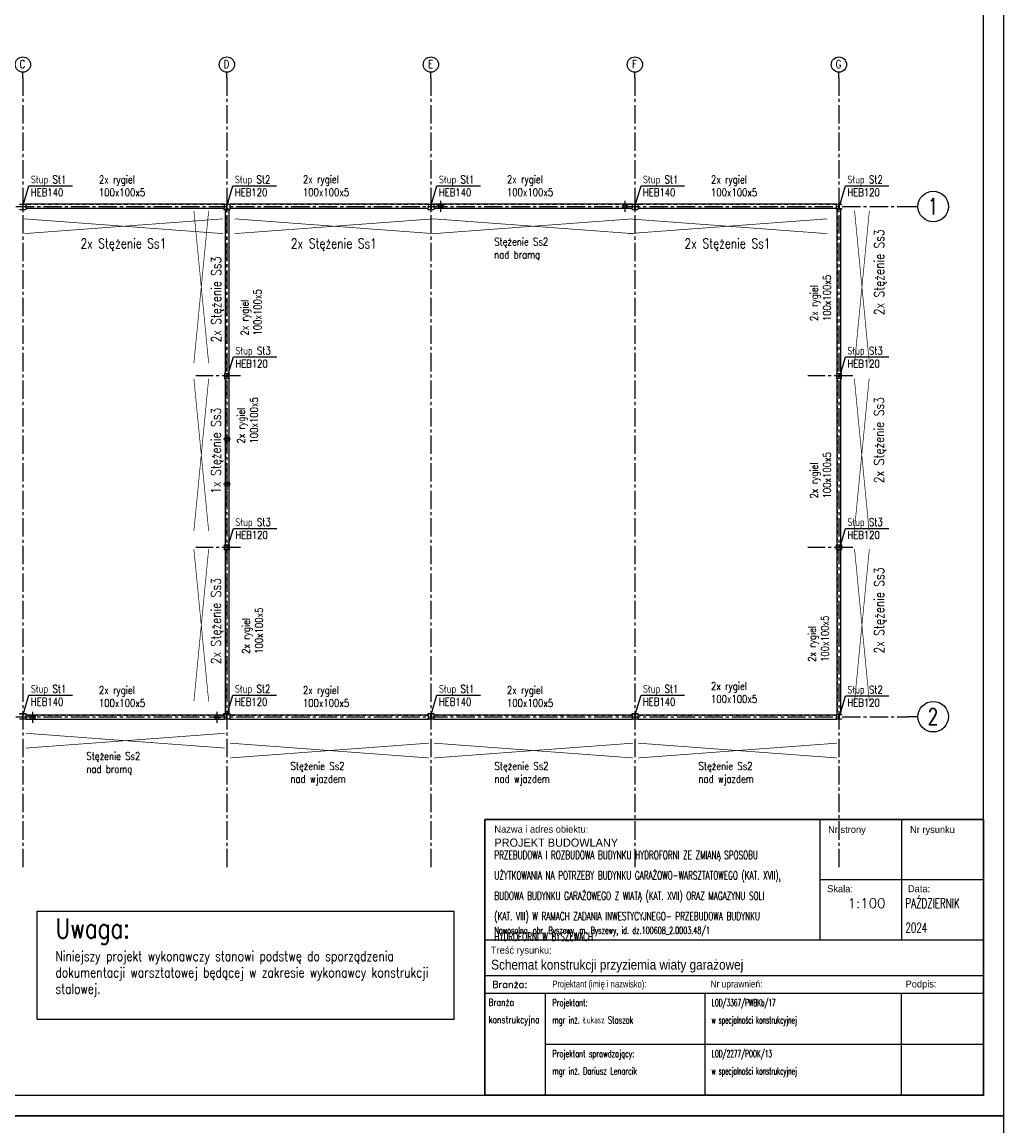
# Model space of a CAD drawing. Extents: x 335493 to 843864, y -123011 to -21739.
# Tile 17 of 28: x 457828 to 481891, y -88913 to -61868. Entities that reach past the tile are written whole.
import ezdxf
from ezdxf.enums import TextEntityAlignment as Align

# ---------------------------------------------------------------- set-up
doc = ezdxf.new("R2010")
doc.units = 0
doc.header["$LTSCALE"] = 600
doc.header["$MEASUREMENT"] = 0
doc.linetypes.add('CENTER2', pattern=[1.125, 0.75, -0.125, 0.125, -0.125])
doc.linetypes.add('PRZERYWANA', pattern=[0.282222, 0.141111, -0.141111])
doc.layers.get('0').update_dxf_attribs({"linetype": 'CONTINUOUS'})
for name, color, linetype in [('1 - opisy', 2, 'CONTINUOUS'), ('11 - opisy TXT2', 4, 'CONTINUOUS'), ('111 - opisy TXT3', 2, 'CONTINUOUS'), ('2 - linie odniesienia opisy', 8, 'CONTINUOUS'), ('33 - linia 2', 3, 'CONTINUOUS'), ('44 - osie 2', 6, 'CENTER2'), ('555 - cienka przerywana 3', 1, 'PRZERYWANA')]:
    doc.layers.add(name, color=color, linetype=linetype)
doc.styles.add('ROMANS', font='romans.shx')
doc.styles.add('TXT2', font='simplex.shx', dxfattribs={"width": 0.8, "height": 180})
doc.styles.add('TXT3', font='simplex.shx', dxfattribs={"width": 0.8, "height": 48})
doc.styles.add('TXT5', font='simplex.shx', dxfattribs={"width": 0.8, "height": 120})

# ---------------------------------------------------------------- blocks, each defined once
blk = doc.blocks.new('pozycja')
at = {"layer": '111 - opisy TXT3', "linetype": 'Continuous'}
blk.add_circle((63.2, -0.2), 37.4, dxfattribs=at)
at = {"layer": '2 - linie odniesienia opisy', "linetype": 'Continuous'}
blk.add_line((0, 0), (25.8, 0), dxfattribs=at)
at = {"layer": '111 - opisy TXT3', "linetype": 'Continuous', "style": 'TXT2', "width": 0.75}
blk.add_attdef('NR', text='', height=40, dxfattribs=at).set_placement((62.6, -19.8), align=Align.CENTER)
blk = doc.blocks.new('A$C654D60AD')
at = {"layer": '44 - osie 2'}
for p, q in [((0, 3164), (0, -16244)), ((5000, 3164), (5000, -16244)), ((10000, 3164), (10000, -16244)), ((15000, 3164), (15000, -16244)), ((20000, 3164), (20000, -16244)), ((25000, 3164), (25000, -16244)), ((30000, 3164), (30000, -16244))]:
    blk.add_line(p, q, dxfattribs=at)
for points in [[(-3670, 0), (31680, 0)], [(-3670, -12500), (31680, -12500)]]:
    blk.add_lwpolyline(points, dxfattribs=at)
at = {"layer": '2 - linie odniesienia opisy'}
ref = blk.add_blockref('pozycja', (0, 3164), dxfattribs=dict(at, xscale=5, yscale=5, zscale=5, rotation=90))
ref.add_attrib('NR', 'A', dxfattribs={"layer": '111 - opisy TXT3', "linetype": 'Continuous', "height": 200, "style": 'TXT2', "width": 0.75}).set_placement((-10, 3391), align=Align.CENTER)
ref = blk.add_blockref('pozycja', (5000, 3164), dxfattribs=dict(at, xscale=5, yscale=5, zscale=5, rotation=90))
ref.add_attrib('NR', 'B', dxfattribs={"layer": '111 - opisy TXT3', "linetype": 'Continuous', "height": 200, "style": 'TXT2', "width": 0.75}).set_placement((4990, 3391), align=Align.CENTER)
ref = blk.add_blockref('pozycja', (10000, 3164), dxfattribs=dict(at, xscale=5, yscale=5, zscale=5, rotation=90))
ref.add_attrib('NR', 'C', dxfattribs={"layer": '111 - opisy TXT3', "linetype": 'Continuous', "height": 200, "style": 'TXT2', "width": 0.75}).set_placement((9990, 3391), align=Align.CENTER)
ref = blk.add_blockref('pozycja', (15000, 3164), dxfattribs=dict(at, xscale=5, yscale=5, zscale=5, rotation=90))
ref.add_attrib('NR', 'D', dxfattribs={"layer": '111 - opisy TXT3', "linetype": 'Continuous', "height": 200, "style": 'TXT2', "width": 0.75}).set_placement((14990, 3391), align=Align.CENTER)
ref = blk.add_blockref('pozycja', (20000, 3164), dxfattribs=dict(at, xscale=5, yscale=5, zscale=5, rotation=90))
ref.add_attrib('NR', 'E', dxfattribs={"layer": '111 - opisy TXT3', "linetype": 'Continuous', "height": 200, "style": 'TXT2', "width": 0.75}).set_placement((19990, 3391), align=Align.CENTER)
ref = blk.add_blockref('pozycja', (25000, 3164), dxfattribs=dict(at, xscale=5, yscale=5, zscale=5, rotation=90))
ref.add_attrib('NR', 'F', dxfattribs={"layer": '111 - opisy TXT3', "linetype": 'Continuous', "height": 200, "style": 'TXT2', "width": 0.75}).set_placement((24990, 3391), align=Align.CENTER)
ref = blk.add_blockref('pozycja', (30000, 3164), dxfattribs=dict(at, xscale=5, yscale=5, zscale=5, rotation=90))
ref.add_attrib('NR', 'G', dxfattribs={"layer": '111 - opisy TXT3', "linetype": 'Continuous', "height": 200, "style": 'TXT2', "width": 0.75}).set_placement((29990, 3391), align=Align.CENTER)
at = {"layer": '2 - linie odniesienia opisy', "xscale": 10, "yscale": 10, "zscale": 10}
for p, values in [((31680, 4), {'NR': '1'}), ((31680, -12496), {'NR': '2'})]:
    blk.add_blockref('pozycja', p, dxfattribs=at).add_auto_attribs(values)
blk = doc.blocks.new('A$C6EA636DA')
at = {"layer": '33 - linia 2'}
for points in [[(50, 41), (50, -41, -0.414214), (41, -50), (-41, -50, -0.414214), (-50, -41), (-50, 41, -0.414214), (-41, 50), (41, 50, -0.414214)], [(45, 41), (45, -41, -0.414214), (41, -45), (-41, -45, -0.414214), (-45, -41), (-45, 41, -0.414214), (-41, 45), (41, 45, -0.414214)]]:
    blk.add_lwpolyline(points, format="xyb", close=True, dxfattribs=at)
at = {"layer": '44 - osie 2'}
for points in [[(81, 0), (-92, 0)], [(0, -137), (0, 132)]]:
    blk.add_lwpolyline(points, dxfattribs=at)

msp = doc.modelspace()

# ---------------------------------------------------------------- linework, layer by layer
for p, q in [((477376.2, -81408.3), (477376.2, -84353.9)), ((479383.7, -81408.3), (479383.7, -84353.9)), ((469171.8, -84353.9), (481391.2, -84353.9)), ((469171.8, -85226.7), (481391.2, -85226.7)), ((469171.8, -85663.1), (481391.2, -85663.1)), ((469171.8, -85663.1), (481391.2, -85663.1)), ((470655.6, -88163.1), (470655.6, -85663.1)), ((474568.7, -88163.1), (474568.7, -85663.1)), ((479383.7, -88163.1), (479383.7, -85663.1)), ((470655.6, -86913.1), (481391.2, -86913.1))]:
    msp.add_line(p, q)
at = {"lineweight": 30}
msp.add_lwpolyline([(469171.8, -88163.1), (481391.2, -88163.1), (481391.2, -81408.3), (469171.8, -81408.3)], close=True, dxfattribs=at)
msp.add_lwpolyline([(481391.2, -82881.1), (477376.2, -82881.1)])
at = {"layer": '1 - opisy'}
msp.add_lwpolyline([(458194.4, -83649.6), (468411.9, -83649.6), (468411.9, -86302.1), (458194.4, -86302.1)], close=True, dxfattribs=at)
at = {"layer": '111 - opisy TXT3'}
msp.add_lwpolyline([(442391.2, -88163.1), (481391.2, -88163.1), (481391.2, -59463.1), (442391.2, -59463.1)], close=True, dxfattribs=at)
at = {"layer": '2 - linie odniesienia opisy'}
for points in [[(439891.2, -88663.1), (481891.2, -88663.1), (481891.2, -58963.1), (439891.2, -58963.1)], [(439891.2, -118363.1), (481891.2, -118363.1), (481891.2, -88663.1), (439891.2, -88663.1)]]:
    msp.add_lwpolyline(points, close=True, dxfattribs=at)
for points in [[(457855.7, -66353.8), (457997, -65877.4), (459060.9, -65877.4)], [(462855.7, -66353.8), (462997, -65877.4), (464060.9, -65877.4)], [(467855.7, -66353.8), (467997, -65877.4), (469060.9, -65877.4)], [(472855.7, -66353.8), (472997, -65877.4), (474060.9, -65877.4)], [(477865.7, -66353.8), (478007, -65877.4), (479070.9, -65877.4)], [(462865.7, -70548.5), (463007, -70072.1), (464070.9, -70072.1)], [(477865.7, -70548.5), (478007, -70072.1), (479070.9, -70072.1)], [(462865.7, -74748.5), (463007, -74272.1), (464070.9, -74272.1)], [(477865.7, -74748.5), (478007, -74272.1), (479070.9, -74272.1)], [(457855.7, -78833.8), (457997, -78357.4), (459060.9, -78357.4)], [(462855.7, -78833.8), (462997, -78357.4), (464060.9, -78357.4)], [(467855.7, -78833.8), (467997, -78357.4), (469060.9, -78357.4)], [(472855.7, -78833.8), (472997, -78357.4), (474060.9, -78357.4)], [(477865.7, -78853.8), (478007, -78377.4), (479070.9, -78377.4)]]:
    msp.add_lwpolyline(points, dxfattribs=at)
at = {"layer": '2 - linie odniesienia opisy', "const_width": 16}
for points in [[(462038.8, -66492.9), (462400.9, -70225)], [(462400.9, -66492.9), (462038.8, -70225)], [(478230.4, -66492.9), (478592.6, -70225)], [(478592.6, -66492.9), (478230.4, -70225)], [(462754.7, -66689.3), (457879.7, -67051.4)], [(462754.7, -67051.4), (457879.7, -66689.3)], [(467913.3, -66689.3), (463038.3, -67051.4)], [(467913.3, -67051.4), (463038.3, -66689.3)], [(472792.5, -66689.3), (467917.5, -67051.4)], [(472792.5, -67051.4), (467917.5, -66689.3)], [(477560.4, -66689.3), (472685.4, -67051.4)], [(477560.4, -67051.4), (472685.4, -66689.3)], [(462038.8, -70605.4), (462400.9, -74337.5)], [(462400.9, -70605.4), (462038.8, -74337.5)], [(478225.4, -70605.4), (478587.6, -74337.5)], [(478587.6, -70605.4), (478225.4, -74337.5)], [(462038.8, -74780.4), (462400.9, -78512.5)], [(462400.9, -74780.4), (462038.8, -78512.5)], [(478230.4, -74780.4), (478592.6, -78512.5)], [(478592.6, -74780.4), (478230.4, -78512.5)], [(462797.1, -79293.2), (457922.1, -79655.3)], [(462797.1, -79655.3), (457922.1, -79293.2)], [(467799.7, -79535.2), (462924.7, -79897.3)], [(467799.7, -79897.3), (462924.7, -79535.2)], [(472799.7, -79535.2), (467924.7, -79897.3)], [(472799.7, -79897.3), (467924.7, -79535.2)], [(477799.7, -79535.2), (472924.7, -79897.3)], [(477799.7, -79897.3), (472924.7, -79535.2)]]:
    msp.add_lwpolyline(points, dxfattribs=at)
at = {"layer": '33 - linia 2'}
for points in [[(457776.9, -66329.4), (457916.9, -66329.4), (457916.9, -66341.4), (457862.4, -66341.4, 0.4142136), (457850.4, -66353.4), (457850.4, -66445.4, 0.4142136), (457862.4, -66457.4), (457916.9, -66457.4), (457916.9, -66469.4), (457776.9, -66469.4), (457776.9, -66457.4), (457831.4, -66457.4, 0.4142136), (457843.4, -66445.4), (457843.4, -66353.4, 0.4142136), (457831.4, -66341.4), (457776.9, -66341.4)], [(462776.9, -66329.4), (462916.9, -66329.4), (462916.9, -66341.4), (462862.4, -66341.4, 0.4142136), (462850.4, -66353.4), (462850.4, -66445.4, 0.4142136), (462862.4, -66457.4), (462916.9, -66457.4), (462916.9, -66469.4), (462776.9, -66469.4), (462776.9, -66457.4), (462831.4, -66457.4, 0.4142136), (462843.4, -66445.4), (462843.4, -66353.4, 0.4142136), (462831.4, -66341.4), (462776.9, -66341.4)], [(467776.9, -66329.4), (467916.9, -66329.4), (467916.9, -66341.4), (467862.4, -66341.4, 0.4142136), (467850.4, -66353.4), (467850.4, -66445.4, 0.4142136), (467862.4, -66457.4), (467916.9, -66457.4), (467916.9, -66469.4), (467776.9, -66469.4), (467776.9, -66457.4), (467831.4, -66457.4, 0.4142136), (467843.4, -66445.4), (467843.4, -66353.4, 0.4142136), (467831.4, -66341.4), (467776.9, -66341.4)], [(472776.9, -66329.4), (472916.9, -66329.4), (472916.9, -66341.4), (472862.4, -66341.4, 0.4142136), (472850.4, -66353.4), (472850.4, -66445.4, 0.4142136), (472862.4, -66457.4), (472916.9, -66457.4), (472916.9, -66469.4), (472776.9, -66469.4), (472776.9, -66457.4), (472831.4, -66457.4, 0.4142136), (472843.4, -66445.4), (472843.4, -66353.4, 0.4142136), (472831.4, -66341.4), (472776.9, -66341.4)], [(477786.9, -66329.4), (477906.9, -66329.4), (477906.9, -66340.4), (477862.1, -66340.4, 0.4142136), (477850.1, -66352.4), (477850.1, -66426.4, 0.4142136), (477862.1, -66438.4), (477906.9, -66438.4), (477906.9, -66449.4), (477786.9, -66449.4), (477786.9, -66438.4), (477831.6, -66438.4, 0.4142136), (477843.6, -66426.4), (477843.6, -66352.4, 0.4142136), (477831.6, -66340.4), (477786.9, -66340.4)], [(462786.9, -70479.4), (462786.9, -70599.4), (462797.9, -70599.4), (462797.9, -70554.6, -0.4142136), (462809.9, -70542.6), (462883.9, -70542.6, -0.4142136), (462895.9, -70554.6), (462895.9, -70599.4), (462906.9, -70599.4), (462906.9, -70479.4), (462895.9, -70479.4), (462895.9, -70524.1, -0.4142136), (462883.9, -70536.1), (462809.9, -70536.1, -0.4142136), (462797.9, -70524.1), (462797.9, -70479.4)], [(477786.9, -70479.4), (477786.9, -70599.4), (477797.9, -70599.4), (477797.9, -70554.6, -0.4142136), (477809.9, -70542.6), (477883.9, -70542.6, -0.4142136), (477895.9, -70554.6), (477895.9, -70599.4), (477906.9, -70599.4), (477906.9, -70479.4), (477895.9, -70479.4), (477895.9, -70524.1, -0.4142136), (477883.9, -70536.1), (477809.9, -70536.1, -0.4142136), (477797.9, -70524.1), (477797.9, -70479.4)], [(462786.9, -74799.4), (462786.9, -74679.4), (462797.9, -74679.4), (462797.9, -74724.1, 0.4142136), (462809.9, -74736.1), (462883.9, -74736.1, 0.4142136), (462895.9, -74724.1), (462895.9, -74679.4), (462906.9, -74679.4), (462906.9, -74799.4), (462895.9, -74799.4), (462895.9, -74754.6, 0.4142136), (462883.9, -74742.6), (462809.9, -74742.6, 0.4142136), (462797.9, -74754.6), (462797.9, -74799.4)], [(477786.9, -74799.4), (477786.9, -74679.4), (477797.9, -74679.4), (477797.9, -74724.1, 0.4142136), (477809.9, -74736.1), (477883.9, -74736.1, 0.4142136), (477895.9, -74724.1), (477895.9, -74679.4), (477906.9, -74679.4), (477906.9, -74799.4), (477895.9, -74799.4), (477895.9, -74754.6, 0.4142136), (477883.9, -74742.6), (477809.9, -74742.6, 0.4142136), (477797.9, -74754.6), (477797.9, -74799.4)], [(457776.9, -78809.4), (457916.9, -78809.4), (457916.9, -78821.4), (457862.4, -78821.4, 0.4142136), (457850.4, -78833.4), (457850.4, -78925.4, 0.4142136), (457862.4, -78937.4), (457916.9, -78937.4), (457916.9, -78949.4), (457776.9, -78949.4), (457776.9, -78937.4), (457831.4, -78937.4, 0.4142136), (457843.4, -78925.4), (457843.4, -78833.4, 0.4142136), (457831.4, -78821.4), (457776.9, -78821.4)], [(462776.9, -78809.4), (462916.9, -78809.4), (462916.9, -78821.4), (462862.4, -78821.4, 0.4142136), (462850.4, -78833.4), (462850.4, -78925.4, 0.4142136), (462862.4, -78937.4), (462916.9, -78937.4), (462916.9, -78949.4), (462776.9, -78949.4), (462776.9, -78937.4), (462831.4, -78937.4, 0.4142136), (462843.4, -78925.4), (462843.4, -78833.4, 0.4142136), (462831.4, -78821.4), (462776.9, -78821.4)], [(467776.9, -78809.4), (467916.9, -78809.4), (467916.9, -78821.4), (467862.4, -78821.4, 0.4142136), (467850.4, -78833.4), (467850.4, -78925.4, 0.4142136), (467862.4, -78937.4), (467916.9, -78937.4), (467916.9, -78949.4), (467776.9, -78949.4), (467776.9, -78937.4), (467831.4, -78937.4, 0.4142136), (467843.4, -78925.4), (467843.4, -78833.4, 0.4142136), (467831.4, -78821.4), (467776.9, -78821.4)], [(472776.9, -78809.4), (472916.9, -78809.4), (472916.9, -78821.4), (472862.4, -78821.4, 0.4142136), (472850.4, -78833.4), (472850.4, -78925.4, 0.4142136), (472862.4, -78937.4), (472916.9, -78937.4), (472916.9, -78949.4), (472776.9, -78949.4), (472776.9, -78937.4), (472831.4, -78937.4, 0.4142136), (472843.4, -78925.4), (472843.4, -78833.4, 0.4142136), (472831.4, -78821.4), (472776.9, -78821.4)], [(477786.9, -78829.4), (477906.9, -78829.4), (477906.9, -78840.4), (477862.1, -78840.4, 0.4142136), (477850.1, -78852.4), (477850.1, -78926.4, 0.4142136), (477862.1, -78938.4), (477906.9, -78938.4), (477906.9, -78949.4), (477786.9, -78949.4), (477786.9, -78938.4), (477831.6, -78938.4, 0.4142136), (477843.6, -78926.4), (477843.6, -78852.4, 0.4142136), (477831.6, -78840.4), (477786.9, -78840.4)]]:
    msp.add_lwpolyline(points, format="xyb", close=True, dxfattribs=at)
for points in [[(462786.9, -66329.4), (457916.9, -66329.4), (457916.9, -66429.4), (462786.9, -66429.4)], [(462906.9, -70479.4), (462906.9, -66449.4), (462806.9, -66449.4), (462806.9, -70479.4)], [(467786.9, -66329.4), (462916.9, -66329.4), (462916.9, -66429.4), (467786.9, -66429.4)], [(472786.9, -66329.4), (467916.9, -66329.4), (467916.9, -66429.4), (472786.9, -66429.4)], [(477786.9, -66329.4), (472916.9, -66329.4), (472916.9, -66429.4), (477786.9, -66429.4)], [(477895.9, -70479.4), (477895.9, -66449.4), (477795.9, -66449.4), (477795.9, -70479.4)], [(462906.9, -74679.4), (462906.9, -70599.4), (462806.9, -70599.4), (462806.9, -74679.4)], [(477895.9, -74679.4), (477895.9, -70599.4), (477795.9, -70599.4), (477795.9, -74679.4)], [(462906.9, -78829.4), (462906.9, -74799.4), (462806.9, -74799.4), (462806.9, -78829.4)], [(477895.9, -78829.4), (477895.9, -74799.4), (477795.9, -74799.4), (477795.9, -78829.4)], [(462786.9, -78849.4), (457916.9, -78849.4), (457916.9, -78949.4), (462786.9, -78949.4)], [(467786.9, -78849.4), (462916.9, -78849.4), (462916.9, -78949.4), (467786.9, -78949.4)], [(472786.9, -78849.4), (467916.9, -78849.4), (467916.9, -78949.4), (472786.9, -78949.4)], [(477786.9, -78849.4), (472916.9, -78849.4), (472916.9, -78949.4), (477786.9, -78949.4)]]:
    msp.add_lwpolyline(points, close=True, dxfattribs=at)
at = {"layer": '44 - osie 2'}
for points in [[(463184.6, -70539.4), (462085.7, -70539.4)], [(478184.6, -70539.4), (477085.7, -70539.4)], [(463184.6, -74739.4), (462085.7, -74739.4)], [(478184.6, -74739.4), (477085.7, -74739.4)]]:
    msp.add_lwpolyline(points, dxfattribs=at)
at = {"layer": '555 - cienka przerywana 3'}
for points in [[(462786.9, -66334.4), (457916.9, -66334.4), (457916.9, -66424.4), (462786.9, -66424.4)], [(462901.9, -70479.4), (462901.9, -66449.4), (462811.9, -66449.4), (462811.9, -70479.4)], [(467786.9, -66334.4), (462916.9, -66334.4), (462916.9, -66424.4), (467786.9, -66424.4)], [(472786.9, -66334.4), (467916.9, -66334.4), (467916.9, -66424.4), (472786.9, -66424.4)], [(477786.9, -66334.4), (472916.9, -66334.4), (472916.9, -66424.4), (477786.9, -66424.4)], [(477890.9, -70479.4), (477890.9, -66449.4), (477800.9, -66449.4), (477800.9, -70479.4)], [(462901.9, -74679.4), (462901.9, -70599.4), (462811.9, -70599.4), (462811.9, -74679.4)], [(477890.9, -74679.4), (477890.9, -70599.4), (477800.9, -70599.4), (477800.9, -74679.4)], [(462901.9, -78829.4), (462901.9, -74799.4), (462811.9, -74799.4), (462811.9, -78829.4)], [(477890.9, -78829.4), (477890.9, -74799.4), (477800.9, -74799.4), (477800.9, -78829.4)], [(462786.9, -78854.4), (457916.9, -78854.4), (457916.9, -78944.4), (462786.9, -78944.4)], [(467786.9, -78854.4), (462916.9, -78854.4), (462916.9, -78944.4), (467786.9, -78944.4)], [(472786.9, -78854.4), (467916.9, -78854.4), (467916.9, -78944.4), (472786.9, -78944.4)], [(477786.9, -78854.4), (472916.9, -78854.4), (472916.9, -78944.4), (477786.9, -78944.4)]]:
    msp.add_lwpolyline(points, close=True, dxfattribs=at)

# ---------------------------------------------------------------- block references
at = {"layer": '44 - osie 2'}
for p in [(468088, -66379.6), (462856.9, -72089.4), (462856.9, -73191.5), (458088, -78899.2)]:
    msp.add_blockref('A$C6EA636DA', p, dxfattribs=at)
at = {"layer": '44 - osie 2', "xscale": -1}
for p in [(472608, -66379.6), (462608, -78899.2)]:
    msp.add_blockref('A$C6EA636DA', p, dxfattribs=at)
at = {"layer": '555 - cienka przerywana 3'}
msp.add_blockref('A$C654D60AD', (447846.9, -66389.4), dxfattribs=at)

# ---------------------------------------------------------------- texts
at = {"lineweight": 15, "char_height": 170, "width": 12600.205, "attachment_point": 1, "line_spacing_factor": 1.5, "style": 'ROMANS'}
for s, insert in [('\\A1;{\\FIC-Romans;\\W1;Nazwa i adres obiektu:}', (469403.9, -81559.3)), ('\\A1;{\\FIC-Romans;\\W1;Nr strony}', (477582.6, -81567.7)), ('\\A1;{\\FIC-Romans;\\W1;Nr rysunku}', (479590.1, -81567.7)), ('\\A1;{\\FIC-Romans;\\W1;Skala:}', (477558.8, -83016.8)), ('\\A1;{\\FIC-Romans;\\W1;Data:}', (479538.8, -83016)), ('\\pt340;{\\W0.68;Nowosolna, obr. Byszewy, m. Byszewy, id. dz.100608_2.0003.48/1}', (469403.9, -84034.7)), ('\\A1;{\\FIC-Romans;\\W1;Treść rysunku:}', (469317.8, -84522)), ('\\A1;{\\W1;Branża:}', (469348.5, -85362.7)), ('\\A1;{\\FIC-Romans;\\W0.75;Projektant (imię i nazwisko):}', (470823.3, -85350.5)), ('\\A1;{\\FIC-Romans;\\W0.9;Nr uprawnień:}', (474701, -85350.5)), ('\\A1;{\\FIC-Romans;\\W1;Podpis:}', (479480.3, -85350.5)), ('\\A1;{\\W0.8;Branża\\Pkonstrukcyjna}', (469258.3, -85799.1)), ('\\A1;{\\W0.7;Projektant:\\Pmgr inż. Łukasz Staszak}', (470823.3, -85806.2)), ('{\\W0.5;LOD/3367/PWBKb/17 \\Pw specjalności konstrukcyjnej}', (474729.7, -85806.2)), ('\\A1;{\\W0.7;Projektant sprawdzający:\\Pmgr inż. Dariusz Lenarcik^I}', (470823.3, -87056.2)), ('{\\W0.5;LOD/2277/POOK/13 \\Pw specjalności konstrukcyjnej}', (474729.7, -87056.2))]:
    msp.add_mtext(s, dxfattribs=dict(at, insert=insert))
at = {"lineweight": 30, "width": 12600.205, "attachment_point": 1, "line_spacing_factor": 1.5, "style": 'ROMANS'}
for s, insert, char_height in [('\\A1;{\\Fic-romans.shx;\\W1;PROJEKT BUDOWLANY}', (469403.9, -81872.7), 200), ('{\\W0.65;PRZEBUDOWA I ROZBUDOWA BUDYNKU HYDROFORNI ZE ZMIANĄ SPOSOBU \\PUŻYTKOWANIA NA POTRZEBY BUDYNKU GARAŻOWO-WARSZTATOWEGO (KAT. XVII), \\PBUDOWA BUDYNKU GARAŻOWEGO Z WIATĄ (KAT. XVII) ORAZ MAGAZYNU SOLI \\P(KAT. VIII) W RAMACH ZADANIA INWESTYCYJNEGO- PRZEBUDOWA BUDYNKU \\PHYDROFORNI W BYSZEWACH}', (469403.9, -82174.9), 200), ('\\A1;{\\W0.65;PAŹDZIERNIK \\P2024}', (479476.8, -83337.1), 240), ('\\A1;1:100', (478061.6, -83337.1), 240), ('\\A1;{\\Fic-romans|c238;\\W0.9;Schemat konstrukcji przyziemia wiaty garażowej}', (469323.4, -84843.1), 240)]:
    msp.add_mtext(s, dxfattribs=dict(at, insert=insert, char_height=char_height))
at = {"layer": '11 - opisy TXT2', "style": 'TXT2', "width": 0.8}
for s, p in [('2x Stężenie Ss3', (478954.1, -69052.7)), ('2x Stężenie Ss3', (462705.4, -69722.1)), ('2x Stężenie Ss3', (478949.1, -73165.2)), ('1x Stężenie Ss3', (462699.8, -73425.4)), ('2x Stężenie Ss3', (478954.1, -77340.2)), ('2x Stężenie Ss3', (462699.8, -77600.4))]:
    msp.add_text(s, height=240, rotation=90, dxfattribs=at).set_placement(p)
for p in [(459258.2, -67413), (464416.8, -67413), (474063.9, -67413)]:
    msp.add_text('2x Stężenie Ss1', height=240, dxfattribs=at).set_placement(p)
at = {"layer": '11 - opisy TXT2', "char_height": 190, "attachment_point": 1, "style": 'TXT2'}
for s, insert in [('Słup St1\\PHEB140', (458043.9, -65630)), ('2x rygiel 100x100x5', (459711.6, -65630)), ('Słup St2\\PHEB120', (463043.9, -65630)), ('2x rygiel 100x100x5', (464711.6, -65625)), ('Słup St1\\PHEB140', (468043.9, -65630)), ('2x rygiel 100x100x5', (469711.6, -65625)), ('Słup St1\\PHEB140', (473043.9, -65630)), ('2x rygiel 100x100x5', (474711.6, -65630)), ('Słup St2\\PHEB120', (478053.9, -65630)), ('Stężenie Ss2\\Pnad bramą', (469399.2, -67153.3)), ('Słup St3\\PHEB120', (463053.9, -69824.7)), ('Słup St3\\PHEB120', (478053.9, -69824.7)), ('Słup St3\\PHEB120', (463053.9, -74024.7)), ('Słup St3\\PHEB120', (478053.9, -74024.7)), ('Słup St1\\PHEB140', (458043.9, -78110)), ('2x rygiel 100x100x5', (459711.6, -78140)), ('Słup St2\\PHEB120', (463043.9, -78110)), ('2x rygiel 100x100x5', (464711.6, -78140)), ('Słup St1\\PHEB140', (468043.9, -78110)), ('2x rygiel 100x100x5', (469711.6, -78140)), ('Słup St1\\PHEB140', (473043.9, -78110)), ('2x rygiel 100x100x5', (474711.6, -78040)), ('Słup St2\\PHEB120', (478053.9, -78130)), ('Stężenie Ss2\\Pnad bramą', (459403.7, -79757.2)), ('Stężenie Ss2\\Pnad wjazdem', (464406.4, -79999.2)), ('Stężenie Ss2\\Pnad wjazdem', (469406.4, -79999.2)), ('Stężenie Ss2\\Pnad wjazdem', (474406.4, -79999.2))]:
    msp.add_mtext_dynamic_manual_height_columns(s, width=1906.495, gutter_width=900, heights=[0], dxfattribs=dict(at, insert=insert))
at = {"layer": '11 - opisy TXT2', "char_height": 190, "attachment_point": 1, "rotation": 90, "style": 'TXT2'}
for insert in [(477142.5, -69194.7), (463187.1, -69548.1), (463099.2, -72194), (477142.5, -73539.7), (463222.7, -77347.8), (477091.5, -77544.7)]:
    msp.add_mtext_dynamic_manual_height_columns('2x rygiel 100x100x5', width=1906.495, gutter_width=900, heights=[0], dxfattribs=dict(at, insert=insert))
at = {"layer": '11 - opisy TXT2', "char_height": 240, "attachment_point": 1, "style": 'TXT3'}
for s, insert, width in [('\\pi-480,l480,t480,720;1.^IRysunek rozpatrywać łącznie z projektem architektury, pozostałymi \\P\\pi0,t720;branżami, oraz opisem technicznym konstrukcji. \\P\\pi-480,t480,720;2.^IBeton należy zagęszczać mechanicznie.\\P3.^IWszystkie wymiary i poziomy, należy rozpatrywać łącznie z projektem \\P\\pi0,t720;architektury oraz pozostałymi projektami branżowymi.\\P\\pi-480,t480,720;{\\C4;4.^ILokalizacja i układ ścian działowych zgodnie z projektem \\P\\pi0,t720;architektonicznym. Dla ścian działowych wykonać nadproża nad \\Potworami zgodnie z przyjętym systemem wznoszenia ścian działowych.\\A1;\\P\\pi-480,t480,720;6.^IW ścianach pozostawić strzępia do zabetonowania łącznie z \\P\\pi0,t720;rdzeniami. \\P\\pi-480,t480,720;7.^INa wszystkich nowoprojektowanych ścianach nośnych należy wykonać \\P\\pi0,t720;obwodowy wieniec żelbetowy W1.\\P\\pi-480,t480,720;8.^IWielkość otworów instalacyjnych dopasować do urządzeń wybranych \\P\\pi0,t720;przez zamawiającego.}', (343609.9, -81786.7), 11055.143), ('Niniejszy projekt wykonawczy stanowi podstwę do sporządzenia dokumentacji warsztatowej będącej w zakresie wykonawcy konstrukcji stalowej.', (458643.2, -84633.6), 10317.623)]:
    msp.add_mtext(s, dxfattribs=dict(at, insert=insert, width=width))
at = {"layer": '111 - opisy TXT3', "style": 'TXT5', "width": 0.8}
msp.add_text('Uwaga:', height=480, dxfattribs=at).set_placement((458643.2, -84309.4))

doc.saveas('drawing.dxf')
